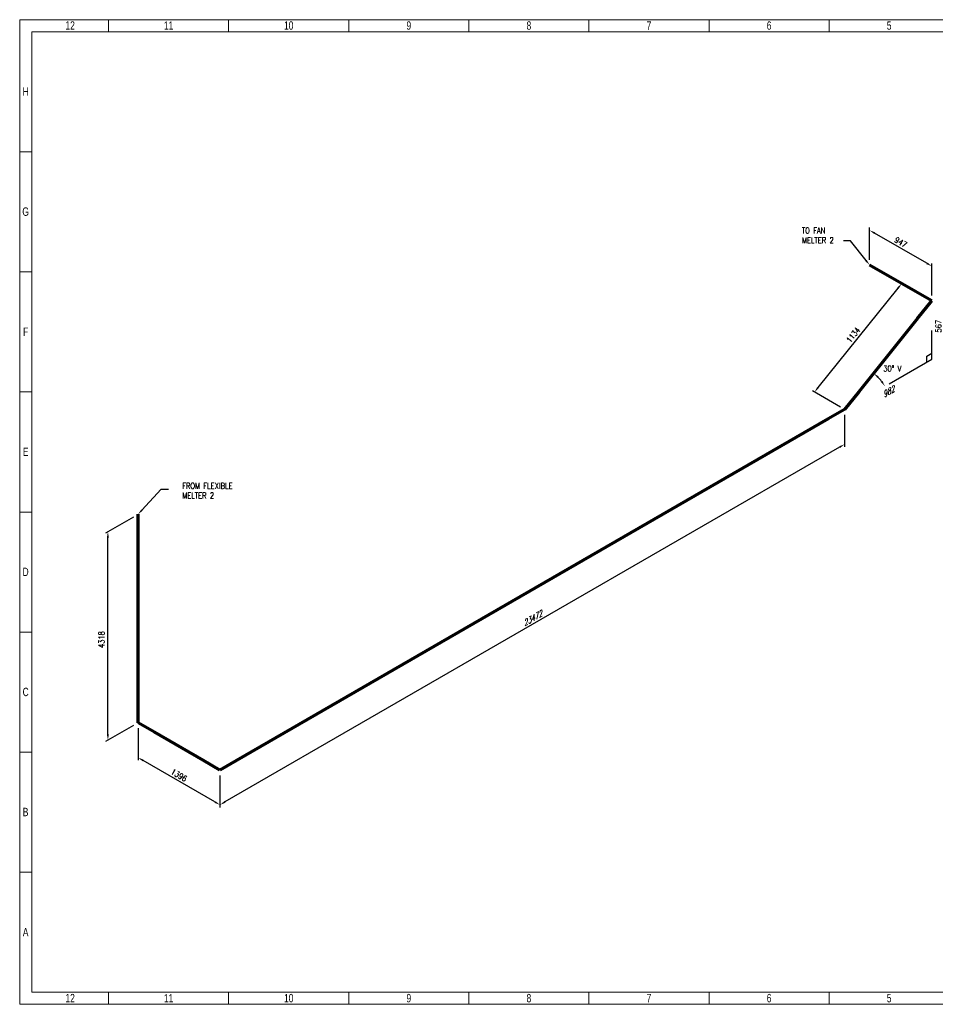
# Model space of a CAD drawing. Header units: millimetres. Extents: x 0 to 594, y 0 to 424.
# Tile 1 of 14: x 0 to 394, y 0 to 424. Entities that reach past the tile are written whole.
import ezdxf
from ezdxf import colors
from ezdxf.entities.mleader import LeaderData, LeaderLine
from ezdxf.math import Vec2, Vec3

# ---------------------------------------------------------------- set-up
doc = ezdxf.new("R2010")
doc.units = ezdxf.units.MM
doc.header["$LTSCALE"] = 0.25
for name, color, linetype in [('Annotation', 7, 'Continuous'), ('Dimension', 1, 'Continuous'), ('Skew Box', 7, 'Continuous')]:
    doc.layers.add(name, color=color, linetype=linetype)
doc.layers.add('Pipe', color=3, linetype='Continuous', lineweight=70)
doc.styles.add('AdskIsoAnnotation', font='romans.shx', dxfattribs={"width": 0.8, "height": 1})
doc.styles.add('AdskIsoMetric', font='romans.shx', dxfattribs={"width": 0.8, "height": 2.5})
doc.styles.add('AdskIsoMetric-30', font='romans.shx', dxfattribs={"width": 0.8, "height": 2.5})
doc.styles.add('AdskIsoMetric-9', font='romans.shx', dxfattribs={"width": 0.8, "height": 2.5})
doc.styles.add('AdskIsoMetric30', font='romans.shx', dxfattribs={"width": 0.8, "oblique": 30, "height": 2.5})
doc.styles.add('SLDTEXTSTYLE3', font='TXT', dxfattribs={"width": 0.75})
doc.styles.get("Standard").update_dxf_attribs({"font": 'arial.ttf'})
doc.dimstyles.new('AdskIsoMetric', dxfattribs={"dimtxt": 2.5, "dimasz": 2.5, "dimexe": 1, "dimexo": 2, "dimgap": 0.8, "dimtad": 1, "dimdec": 0, "dimrnd": 1, "dimzin": 0, "dimdsep": 46, "dimtxsty": 'AdskIsoMetric', "dimcen": 0, "dimclrt": 7, "dimadec": 0, "dimazin": 0, "dimtfac": 1, "dimtdec": 0, "dimtmove": 1, "dimatfit": 3, "dimfxl": 1, "dimtfill": 1, "dimfrac": 2, "dimtolj": 1, "dimtzin": 0, "dimarcsym": 0})

# ---------------------------------------------------------------- blocks, each defined once
blk = doc.blocks.new('*D11')
at = {"layer": 'Defpoints', "color": 0, "transparency": 16777216}
for p in [(367.96, 271.93), (372.75, 266.34), (355.43, 256.34)]:
    blk.add_point(p, dxfattribs=at)
at = {"layer": 'Dimension', "color": 0, "lineweight": -2, "transparency": 16777216}
blk.add_arc((355.43, 256.34), 20, 37.1666, 44.0394, dxfattribs=at)
at = {"layer": 'Dimension', "color": 0, "transparency": 16777216}
for points in [[(369.53, 269.94), (370.09, 270.55), (367.96, 271.93)], [(371.72, 268.66), (371.02, 268.2), (372.75, 266.34)]]:
    blk.add_solid(points, dxfattribs=at)
at = {"layer": 'Dimension', "color": 7, "transparency": 16777216, "insert": (375.97, 273.95), "char_height": 2.5, "attachment_point": 5, "style": 'AdskIsoMetric', "bg_fill": 3, "box_fill_scale": 1.1, "bg_fill_color": 256, "bg_fill_true_color": 13158600, "bg_fill_transparency": 0}
blk.add_mtext('\\A1;30° V', dxfattribs=at)
at = {"layer": 'Defpoints', "color": 0, "transparency": 16777216}
blk.add_point((371.39, 268.4), dxfattribs=at)
blk = doc.blocks.new('*D12')
at = {"layer": 'Defpoints', "color": 0, "transparency": 16777216}
for p in [(50.99, 211.14), (38, 203.64), (50.99, 121.33)]:
    blk.add_point(p, dxfattribs=at)
at = {"layer": 'Dimension', "color": 0, "lineweight": -2, "transparency": 16777216}
for p, q in [((48.99, 209.98), (37, 203.06)), ((38, 116.33), (38, 201.14)), ((48.99, 120.18), (37, 113.25))]:
    blk.add_line(p, q, dxfattribs=at)
at = {"layer": 'Dimension', "color": 0, "transparency": 16777216}
for points in [[(37.58, 201.14), (38.42, 201.14), (38, 203.64)], [(37.58, 116.33), (38.42, 116.33), (38, 113.83)]]:
    blk.add_solid(points, dxfattribs=at)
at = {"layer": 'Dimension', "color": 7, "transparency": 16777216, "insert": (35.25, 157.15), "char_height": 2.5, "attachment_point": 5, "rotation": 90, "style": 'AdskIsoMetric-30', "bg_fill": 3, "box_fill_scale": 1.1, "bg_fill_color": 256, "bg_fill_true_color": 13158600, "bg_fill_transparency": 0}
blk.add_mtext('\\A1;4318', dxfattribs=at)
blk = doc.blocks.new('*D13')
at = {"layer": 'Defpoints', "color": 0, "transparency": 16777216}
for p in [(50.99, 121.33), (50.99, 106.33), (86.29, 100.95)]:
    blk.add_point(p, dxfattribs=at)
at = {"layer": 'Dimension', "color": 0, "lineweight": -2, "transparency": 16777216}
for p, q in [((50.99, 119.02), (50.99, 105.18)), ((84.12, 87.2), (53.16, 105.08)), ((86.29, 98.64), (86.29, 84.8))]:
    blk.add_line(p, q, dxfattribs=at)
at = {"layer": 'Dimension', "color": 0, "transparency": 16777216}
for points in [[(53.36, 105.44), (52.95, 104.72), (50.99, 106.33)], [(84.33, 87.56), (83.92, 86.84), (86.29, 85.95)]]:
    blk.add_solid(points, dxfattribs=at)
at = {"layer": 'Dimension', "color": 7, "transparency": 16777216, "insert": (68.64, 98.73), "char_height": 2.5, "attachment_point": 5, "rotation": 330, "style": 'AdskIsoMetric-30', "bg_fill": 3, "box_fill_scale": 1.1, "bg_fill_color": 256, "bg_fill_true_color": 13158600, "bg_fill_transparency": 0}
blk.add_mtext('\\A1;1396', dxfattribs=at)
blk = doc.blocks.new('*D14')
at = {"layer": 'Defpoints', "color": 0, "transparency": 16777216}
for p in [(355.43, 256.34), (86.29, 100.95), (86.29, 85.95)]:
    blk.add_point(p, dxfattribs=at)
at = {"layer": 'Dimension', "color": 0, "lineweight": -2, "transparency": 16777216}
for p, q in [((355.43, 254.03), (355.43, 240.19)), ((353.27, 240.09), (88.45, 87.2)), ((86.29, 98.64), (86.29, 84.8))]:
    blk.add_line(p, q, dxfattribs=at)
at = {"layer": 'Dimension', "color": 0, "transparency": 16777216}
for points in [[(353.06, 240.45), (353.48, 239.73), (355.43, 241.34)], [(88.25, 87.56), (88.66, 86.84), (86.29, 85.95)]]:
    blk.add_solid(points, dxfattribs=at)
at = {"layer": 'Dimension', "color": 7, "transparency": 16777216, "insert": (220.86, 166.23), "char_height": 2.5, "attachment_point": 5, "rotation": 30, "style": 'AdskIsoMetric30', "bg_fill": 3, "box_fill_scale": 1.1, "bg_fill_color": 256, "bg_fill_true_color": 13158600, "bg_fill_transparency": 0}
blk.add_mtext('\\A1;23472', dxfattribs=at)
blk = doc.blocks.new('*D15')
at = {"layer": 'Defpoints', "color": 0, "transparency": 16777216}
for p in [(380.01, 310.58), (393, 303.08), (355.43, 256.34)]:
    blk.add_point(p, dxfattribs=at)
at = {"layer": 'Dimension', "color": 0, "lineweight": -2, "transparency": 16777216}
for p, q in [((344.01, 265.79), (378.44, 308.63)), ((353.68, 257.35), (341.57, 264.35))]:
    blk.add_line(p, q, dxfattribs=at)
at = {"layer": 'Dimension', "color": 0, "transparency": 16777216}
for points in [[(378.12, 308.89), (378.77, 308.37), (380.01, 310.58)], [(343.68, 266.05), (344.33, 265.53), (342.44, 263.84)]]:
    blk.add_solid(points, dxfattribs=at)
at = {"layer": 'Dimension', "color": 7, "transparency": 16777216, "insert": (359.14, 288.41), "char_height": 2.5, "attachment_point": 5, "rotation": 51.206, "style": 'AdskIsoMetric-9', "bg_fill": 3, "box_fill_scale": 1.1, "bg_fill_color": 256, "bg_fill_true_color": 13158600, "bg_fill_transparency": 0}
blk.add_mtext('\\A1;1134', dxfattribs=at)
blk = doc.blocks.new('*D16')
at = {"layer": 'Defpoints', "color": 0, "transparency": 16777216}
for p in [(366.2, 333.55), (366.2, 318.55), (393, 303.08)]:
    blk.add_point(p, dxfattribs=at)
at = {"layer": 'Dimension', "color": 0, "lineweight": -2, "transparency": 16777216}
for p, q in [((366.2, 320.86), (366.2, 334.7)), ((390.83, 319.33), (368.37, 332.3)), ((393, 305.39), (393, 319.23))]:
    blk.add_line(p, q, dxfattribs=at)
at = {"layer": 'Dimension', "color": 0, "transparency": 16777216}
for points in [[(368.57, 332.66), (368.16, 331.94), (366.2, 333.55)], [(391.04, 319.69), (390.63, 318.96), (393, 318.08)]]:
    blk.add_solid(points, dxfattribs=at)
at = {"layer": 'Dimension', "color": 7, "transparency": 16777216, "insert": (379.6, 328.4), "char_height": 2.5, "attachment_point": 5, "rotation": 330, "style": 'AdskIsoMetric-30', "bg_fill": 3, "box_fill_scale": 1.1, "bg_fill_color": 256, "bg_fill_true_color": 13158600, "bg_fill_transparency": 0}
blk.add_mtext('\\A1;947', dxfattribs=at)
blk = doc.blocks.new('*D17')
at = {"layer": 'Defpoints', "color": 0, "transparency": 16777216}
for p in [(393, 278.03), (393, 278.03), (355.43, 256.34)]:
    blk.add_point(p, dxfattribs=at)
at = {"layer": 'Dimension', "color": 7, "transparency": 16777216, "insert": (374.22, 263.9), "char_height": 2.5, "attachment_point": 5, "rotation": 30, "style": 'AdskIsoMetric30', "bg_fill": 3, "box_fill_scale": 1.1, "bg_fill_color": 256, "bg_fill_true_color": 13158600, "bg_fill_transparency": 0}
blk.add_mtext('\\A1;982', dxfattribs=at)
blk = doc.blocks.new('*D18')
at = {"layer": 'Defpoints', "color": 0, "transparency": 16777216}
for p in [(393, 303.08), (393, 303.08), (393, 278.03)]:
    blk.add_point(p, dxfattribs=at)
at = {"layer": 'Dimension', "color": 7, "transparency": 16777216, "insert": (395.84, 292.2), "char_height": 2.5, "attachment_point": 5, "rotation": 90, "style": 'AdskIsoMetric-30', "bg_fill": 3, "box_fill_scale": 1.1, "bg_fill_color": 256, "bg_fill_true_color": 13158600, "bg_fill_transparency": 0}
blk.add_mtext('\\A1;567', dxfattribs=at)
blk = doc.blocks.new('Elbow-1-Iso2DSkew90')
at = {"color": 0, "linetype": 'ByBlock', "lineweight": -2, "extrusion": (4.93908e-11, -0.816497, -0.57735)}
for p, q in [((0, 0), (-7.07, 4.08)), ((7.07, 4.08), (0, 0)), ((0, 0), (0, 0))]:
    blk.add_line(p, q, dxfattribs=at)
blk = doc.blocks.new('Elbow-2-Iso2DSkew90')
at = {"color": 0, "linetype": 'ByBlock', "lineweight": -2, "extrusion": (0.707107, 0.408248, -0.57735)}
for p, q in [((0, 0), (0, 8.16)), ((0, 0), (0, 0)), ((7.07, -4.08), (0, 0))]:
    blk.add_line(p, q, dxfattribs=at)
blk = doc.blocks.new('Elbow-1-Iso2DSkew120')
at = {"color": 0, "linetype": 'ByBlock', "lineweight": -2, "extrusion": (-0.707107, 0.408248, -0.57735)}
for p, q in [((6.12, 7.62), (0, 0)), ((0, 0), (-7.07, -4.08)), ((0, 0), (0, 0))]:
    blk.add_line(p, q, dxfattribs=at)
blk = doc.blocks.new('Elbow-1-Iso2DSkew60')
at = {"color": 0, "linetype": 'ByBlock', "lineweight": -2, "extrusion": (-0.353553, 0.502983, 0.788675)}
for p, q in [((0, 0), (-7.07, 4.08)), ((0, 0), (0, 0)), ((-6.12, -7.62), (0, 0))]:
    blk.add_line(p, q, dxfattribs=at)
blk = doc.blocks.new('cajetin')
at = {"color": 7, "linetype": 'Continuous', "lineweight": 18}
for p, q in [((0, 0), (0, 615)), ((0, 615), (861, 615)), ((55.5, 607.5), (55.5, 615)), ((130.5, 607.5), (130.5, 615)), ((205.5, 607.5), (205.5, 615)), ((280.5, 607.5), (280.5, 615)), ((355.5, 607.5), (355.5, 615)), ((430.5, 607.5), (430.5, 615)), ((505.5, 607.5), (505.5, 615)), ((7.5, 7.5), (7.5, 607.5)), ((7.5, 607.5), (853.5, 607.5)), ((430.5, 607.5), (430.5, 607.5)), ((7.5, 532.5), (0, 532.5)), ((7.5, 457.5), (0, 457.5)), ((7.5, 382.5), (0, 382.5)), ((7.5, 307.5), (0, 307.5)), ((7.5, 307.5), (7.5, 307.5)), ((7.5, 232.5), (0, 232.5)), ((7.5, 157.5), (0, 157.5)), ((7.5, 82.5), (0, 82.5)), ((853.5, 7.5), (7.5, 7.5)), ((55.5, 7.5), (55.5, 0)), ((130.5, 7.5), (130.5, 0)), ((205.5, 7.5), (205.5, 0)), ((280.5, 7.5), (280.5, 0)), ((355.5, 7.5), (355.5, 0)), ((430.5, 7.5), (430.5, 7.5)), ((430.5, 7.5), (430.5, 0)), ((505.5, 7.5), (505.5, 0)), ((861, 0), (0, 0))]:
    blk.add_line(p, q, dxfattribs=at)
at = {"color": 7, "linetype": 'Continuous', "lineweight": 0, "char_height": 5.25, "attachment_point": 2, "style": 'SLDTEXTSTYLE3'}
for s, insert in [('12', (31.51, 613.99)), ('11', (93.01, 613.99)), ('10', (168.01, 613.99)), ('9', (243.01, 613.99)), ('8', (318.01, 613.99)), ('7', (393.01, 613.99)), ('6', (468.01, 613.99)), ('5', (543.01, 613.99)), ('H', (3.75, 572.74)), ('G', (3.68, 497.74)), ('F', (3.71, 422.74)), ('E', (3.74, 347.74)), ('D', (3.68, 272.74)), ('C', (3.73, 197.74)), ('B', (3.69, 122.74)), ('A', (3.7, 47.74)), ('12', (31.51, 6.49)), ('11', (93.01, 6.49)), ('10', (168.01, 6.49)), ('9', (243.01, 6.49)), ('8', (318.01, 6.49)), ('7', (393.01, 6.49)), ('6', (468.01, 6.49)), ('5', (543.01, 6.49))]:
    blk.add_mtext(s, dxfattribs=dict(at, insert=insert))

msp = doc.modelspace()

# ---------------------------------------------------------------- hatches: boundary and pattern name
at = {"layer": 'Skew Box', "extrusion": (-1.93944e-13, 3.35921e-13, -1)}
h = msp.add_hatch(dxfattribs=at)
h.set_pattern_fill('LINE', color=256, angle=90, style=0)
h.paths.add_polyline_path([(-379.012, 269.956), (-379.19, 270.059), (-379.19, 273.127), (-379.012, 272.906)], flags=0)

# ---------------------------------------------------------------- linework, layer by layer
msp.add_lwpolyline([(-374.587, 267.401), (-392.999, 278.032), (-392.999, 290.307)], dxfattribs=at)
at = {"layer": 'Skew Box', "color": 1, "extrusion": (-1.93944e-13, 3.35921e-13, -1)}
msp.add_lwpolyline([(-390.8, 276.762), (-390.8, 279.302), (-392.999, 280.572)], dxfattribs=at)

# ---------------------------------------------------------------- leaders
at = {"layer": 'Annotation'}
ml = msp.add_multileader_mtext('Standard', dxfattribs=at)
ml.set_content('')
ml.set_leader_properties()
ml.build(insert=Vec2(0, 0))
ml.multileader.update_dxf_attribs({"dogleg_length": 3.062, "arrow_head_size": 2.5})
ctx = ml.context
ctx.base_point, ctx.arrow_head_size = Vec3(354.938, 329), 2.5
notes = []
notes.append((ctx, [(0, (1, 1, 0), (358, 329), (-1, 0), 3.062, [(0, [(366.201, 318.548)], 0, [])])]))
ctx.mtext, ml.multileader.dxf.content_type = None, 0
ml = msp.add_multileader_mtext('Standard', dxfattribs=at)
ml.set_content('')
ml.set_leader_properties()
ml.build(insert=Vec2(0, 0))
ml.multileader.update_dxf_attribs({"dogleg_length": 3.062, "arrow_head_size": 2.5})
ctx = ml.context
ctx.base_point, ctx.arrow_head_size = Vec3(57.938, 222), 2.5
notes.append((ctx, [(0, (1, 1, 0), (61, 222), (1, 0), 3.062, [(0, [(50.99, 211.14)], 0, [])])]))
ctx.mtext, ml.multileader.dxf.content_type = None, 0
for ctx, leaders in notes:
    for number, flags, end, landing, length, lines in leaders:
        leader = LeaderData()
        leader.index, (leader.has_last_leader_line, leader.has_dogleg_vector, leader.attachment_direction) = number, flags
        leader.last_leader_point, leader.dogleg_vector, leader.dogleg_length = Vec3(end), Vec3(landing), length
        for number, points, colour, breaks in lines:
            line = LeaderLine()
            line.index, line.vertices, line.color, line.breaks = number, Vec3.list(points), colors.encode_raw_color(colour), breaks
            leader.lines.append(line)
        ctx.leaders.append(leader)

# ---------------------------------------------------------------- next in the draw order: dimensions: what is measured, and where the dimension line sits
at = {"layer": 'Dimension'}
dim = msp.add_angular_dim_3p(base=(371.392, 268.398), center=(355.433, 256.343), p1=(372.754, 266.343), p2=(367.964, 271.931), text='30° V', dimstyle='AdskIsoMetric', override={"dimexe": 20, "dimexo": 0, "dimtad": 4, "dimtih": 0, "dimse1": 1, "dimse2": 1, "dimsd1": 0, "dimsd2": 0}, dxfattribs=at)
dim.commit()
dim.dimension.update_dxf_attribs({"geometry": '*D11', "text_midpoint": (375.971, 273.947), "dimtype": 165})
dim = msp.add_linear_dim(base=(38, 203.64), p1=(50.99, 121.332), p2=(50.99, 211.14), angle=90, text='4318', dimstyle='AdskIsoMetric', override={"dimtad": 0, "dimlfac": 48.080436, "dimtxsty": 'AdskIsoMetric-30', "dimse1": 0, "dimse2": 0, "dimsd1": 0, "dimsd2": 0, "dimtmove": 1}, dxfattribs=at)
dim.commit()
dim.dimension.update_dxf_attribs({"geometry": '*D12', "text_midpoint": (35.25, 157.148), "dimtype": 160})

# ---------------------------------------------------------------- next in the draw order: linework, layer by layer
at = {"layer": 'Pipe'}
msp.add_lwpolyline([(50.99, 129.497), (50.99, 211.14)], dxfattribs=at)

# ---------------------------------------------------------------- next in the draw order: dimensions: what is measured, and where the dimension line sits
at = {"layer": 'Dimension'}
dim = msp.add_linear_dim(base=(50.99, 106.332), p1=(86.289, 100.952), p2=(50.99, 121.332), angle=150, text='1396', dimstyle='AdskIsoMetric', override={"dimtad": 0, "dimlfac": 34.244059, "dimtxsty": 'AdskIsoMetric-30', "dimse1": 0, "dimse2": 0, "dimsd1": 0, "dimsd2": 0, "dimtmove": 1}, dxfattribs=at)
dim.commit()
dim.dimension.update_dxf_attribs({"geometry": '*D13', "text_midpoint": (68.639, 98.728), "dimtype": 160})

# ---------------------------------------------------------------- next in the draw order: linework, layer by layer
at = {"layer": 'Pipe'}
msp.add_lwpolyline([(79.218, 105.035), (58.061, 117.249)], dxfattribs=at)

# ---------------------------------------------------------------- next in the draw order: block references
msp.add_blockref('Elbow-2-Iso2DSkew90', (50.99, 121.332), dxfattribs=at)

# ---------------------------------------------------------------- next in the draw order: dimensions: what is measured, and where the dimension line sits
at = {"layer": 'Dimension'}
dim = msp.add_linear_dim(base=(86.289, 85.952), p1=(355.433, 256.343), p2=(86.289, 100.952), angle=210, text='23472', dimstyle='AdskIsoMetric', override={"dimtad": 0, "dimlfac": 75.52734, "dimtxsty": 'AdskIsoMetric30', "dimse1": 0, "dimse2": 0, "dimsd1": 0, "dimsd2": 0, "dimtmove": 1}, dxfattribs=at)
dim.commit()
dim.dimension.update_dxf_attribs({"geometry": '*D14', "text_midpoint": (220.861, 166.234), "dimtype": 160})

# ---------------------------------------------------------------- next in the draw order: linework, layer by layer
at = {"layer": 'Pipe'}
msp.add_lwpolyline([(348.362, 252.26), (93.36, 105.035)], dxfattribs=at)

# ---------------------------------------------------------------- next in the draw order: block references
msp.add_blockref('Elbow-1-Iso2DSkew90', (86.289, 100.952), dxfattribs=at)

# ---------------------------------------------------------------- next in the draw order: dimensions: what is measured, and where the dimension line sits
at = {"layer": 'Dimension'}
dim = msp.add_linear_dim(base=(380.009, 310.576), p1=(355.433, 256.343), p2=(392.999, 303.076), angle=51.20603, text='1134', dimstyle='AdskIsoMetric', override={"dimtad": 0, "dimlfac": 18.908885, "dimtxsty": 'AdskIsoMetric-9', "dimse1": 0, "dimse2": 1, "dimsd1": 0, "dimsd2": 0, "dimtmove": 1}, dxfattribs=at)
dim.commit()
dim.dimension.update_dxf_attribs({"geometry": '*D15', "text_midpoint": (359.141, 288.413), "dimtype": 160})

# ---------------------------------------------------------------- next in the draw order: dimensions: what is measured, and where the dimension line sits
for base, p1, p2, angle, text, override, picture, middle in [((366.201, 333.548), (392.999, 303.076), (366.201, 318.548), 150, '947', {"dimtad": 0, "dimlfac": 30.610559, "dimtxsty": 'AdskIsoMetric-30', "dimse1": 0, "dimse2": 0, "dimsd1": 0, "dimsd2": 0, "dimtmove": 1}, '*D16', (379.6, 328.398)), ((392.999, 278.031), (355.433, 256.343), (392.999, 278.032), 30, '982', {"dimtad": 0, "dimlfac": 22.635545, "dimtxsty": 'AdskIsoMetric30', "dimse1": 1, "dimse2": 1, "dimsd1": 1, "dimsd2": 1, "dimtmove": 2}, '*D17', (374.216, 263.901))]:
    dim = msp.add_linear_dim(base=base, p1=p1, p2=p2, angle=angle, text=text, dimstyle='AdskIsoMetric', override=override, dxfattribs=at)
    dim.commit()
    dim.dimension.update_dxf_attribs({"geometry": picture, "text_midpoint": middle, "dimtype": 160})

# ---------------------------------------------------------------- next in the draw order: linework, layer by layer
at = {"layer": 'Pipe'}
for points in [[(385.928, 307.158), (366.201, 318.548)], [(386.876, 295.458), (361.557, 263.961)]]:
    msp.add_lwpolyline(points, dxfattribs=at)

# ---------------------------------------------------------------- next in the draw order: block references
msp.add_blockref('Elbow-1-Iso2DSkew120', (355.433, 256.343), dxfattribs=at)

# ---------------------------------------------------------------- next in the draw order: dimensions: what is measured, and where the dimension line sits
at = {"layer": 'Dimension'}
dim = msp.add_linear_dim(base=(393, 303.076), p1=(392.999, 278.032), p2=(392.999, 303.076), angle=90, text='567', dimstyle='AdskIsoMetric', override={"dimtad": 0, "dimlfac": 22.635544, "dimtxsty": 'AdskIsoMetric-30', "dimse1": 1, "dimse2": 1, "dimsd1": 1, "dimsd2": 1, "dimtmove": 2}, dxfattribs=at)
dim.commit()
dim.dimension.update_dxf_attribs({"geometry": '*D18', "text_midpoint": (395.845, 292.197), "dimtype": 160})

# ---------------------------------------------------------------- next in the draw order: block references
at = {"xscale": 0.689895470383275, "yscale": 0.689895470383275, "zscale": 0.689895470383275}
msp.add_blockref('cajetin', (0, 0), dxfattribs=at)
at = {"layer": 'Pipe'}
msp.add_blockref('Elbow-1-Iso2DSkew60', (392.999, 303.076), dxfattribs=at)

# ---------------------------------------------------------------- next in the draw order: texts
at = {"layer": 'Annotation', "char_height": 2.5, "attachment_point": 7, "style": 'AdskIsoAnnotation', "bg_fill": 3, "box_fill_scale": 1, "bg_fill_color": 256, "bg_fill_true_color": 13158600, "bg_fill_transparency": 0}
for s, insert in [('TO FAN\\PMELTER 2 ', (337, 328)), ('FROM FLEXIBLE\\PMELTER 2', (70, 218))]:
    msp.add_mtext(s, dxfattribs=dict(at, insert=insert))

doc.saveas('drawing.dxf')
